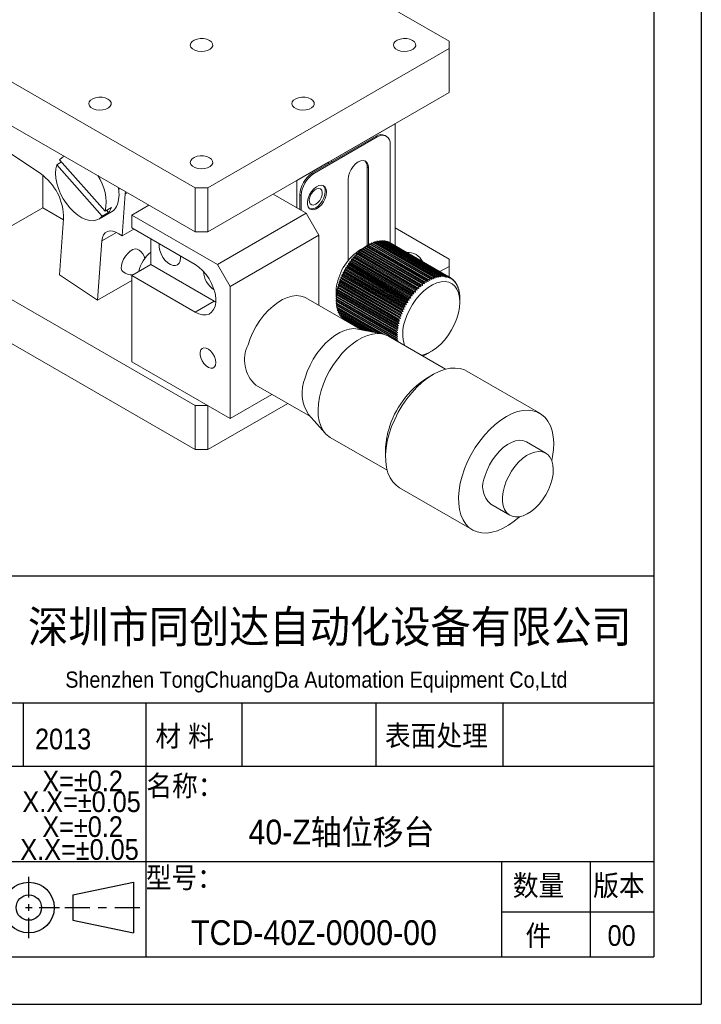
# Model space of a CAD drawing. Header units: millimetres. Extents: x 974 to 1271, y 297 to 507.
# Tile 4 of 5: x 1195 to 1271, y 297 to 406. Entities that reach past the tile are written whole.
import ezdxf

# ---------------------------------------------------------------- set-up
doc = ezdxf.new("R2010")
doc.units = ezdxf.units.MM
doc.header["$LTSCALE"] = 0.5
doc.layers.get('0').update_dxf_attribs({"lineweight": 25})
doc.layers.add('外框', color=7, linetype='Continuous', lineweight=25)
doc.styles.add('SLDTEXTSTYLE1', font='Gothic.ttf', dxfattribs={"width": 0.913, "bigfont": 'bigfont'})

# ---------------------------------------------------------------- blocks, each defined once
blk = doc.blocks.new('Y')
at = {"lineweight": 30}
for p, q in [((-4136.76, 2009.27), (-3862.74, 2009.27)), ((-4154.44, 2003.97), (-3857.44, 2003.97)), ((-4154.44, 2003.97), (-3857.44, 2003.97))]:
    blk.add_line(p, q, dxfattribs=at)
blk = doc.blocks.new('W')
at = {"lineweight": 30}
for p, q in [((-3857.44, 2213.99), (-3857.44, 2003.97)), ((-3857.44, 2213.99), (-3857.44, 2003.97)), ((-3862.74, 2208.69), (-3862.74, 2009.27))]:
    blk.add_line(p, q, dxfattribs=at)
blk.add_blockref('Y', (0, 0))

msp = doc.modelspace()

# ---------------------------------------------------------------- linework, layer by layer
at = {"color": 7, "linetype": 'Continuous', "lineweight": 15}
for p, q in [((1242.443, 403.871), (1215.573, 419.383)), ((1242.443, 403.055), (1242.443, 403.871)), ((1187.288, 403.055), (1214.159, 387.543)), ((1215.573, 387.543), (1242.443, 403.055)), ((1242.443, 403.055), (1242.443, 398.155)), ((1187.288, 398.155), (1214.159, 382.644)), ((1215.573, 382.644), (1242.443, 398.155)), ((1229.361, 390.604), (1236.432, 394.686)), ((1236.432, 394.686), (1236.432, 381.108)), ((1191.28, 392.927), (1196.918, 389.133)), ((1234.311, 393.298), (1227.24, 389.216)), ((1234.452, 393.216), (1227.381, 389.134)), ((1234.452, 393.216), (1234.311, 393.298)), ((1235.452, 393.315), (1235.311, 393.397)), ((1235.867, 381.434), (1235.867, 392.399)), ((1198.75, 390.13), (1199.279, 390.436)), ((1204.112, 384.953), (1199.057, 390.688)), ((1199.552, 391.076), (1199.431, 391.006)), ((1229.008, 390.399), (1225.472, 388.358)), ((1229.008, 390.236), (1229.008, 390.399)), ((1229.361, 390.604), (1229.361, 390.44)), ((1198.75, 390.13), (1203.804, 384.395)), ((1233.463, 389.787), (1233.321, 389.868)), ((1233.321, 381.06), (1233.321, 389.868)), ((1233.463, 381.197), (1233.463, 389.787)), ((1197.188, 385.335), (1197.188, 388.937)), ((1225.472, 385.337), (1225.472, 388.358)), ((1227.381, 389.134), (1227.24, 389.216)), ((1231.2, 388.48), (1231.2, 379.42)), ((1206.371, 386.869), (1206.38, 387.134)), ((1214.159, 387.543), (1215.573, 387.543)), ((1214.159, 387.543), (1214.159, 382.644)), ((1215.573, 387.543), (1215.573, 382.644)), ((1206.021, 382.189), (1206.371, 386.869)), ((1226.533, 384.725), (1222.856, 386.848)), ((1225.967, 386.684), (1225.826, 386.766)), ((1225.826, 386.766), (1225.826, 385.133)), ((1225.967, 386.684), (1225.967, 385.051)), ((1187.288, 379.62), (1197.188, 385.335)), ((1199.495, 384.003), (1197.188, 385.335)), ((1204.112, 384.953), (1204.819, 385.361)), ((1204.289, 385.055), (1204.511, 384.803)), ((1207.087, 384.521), (1208.997, 385.623)), ((1199.503, 384.116), (1199.036, 377.876)), ((1203.43, 384.077), (1204.845, 384.894)), ((1204.511, 384.803), (1203.804, 384.395)), ((1216.633, 379.01), (1207.087, 384.521)), ((1207.087, 384.521), (1207.087, 383.092)), ((1216.633, 379.01), (1226.533, 384.725)), ((1227.947, 382.275), (1226.533, 384.725)), ((1206.021, 382.189), (1207.336, 382.948)), ((1214.159, 379.01), (1207.087, 383.092)), ((1236.432, 383.089), (1242.443, 379.62)), ((1203.265, 375.031), (1203.761, 381.661)), ((1205.668, 382.426), (1206.021, 382.189)), ((1209.209, 379.009), (1209.209, 381.867)), ((1214.159, 382.644), (1215.573, 382.644)), ((1218.048, 376.561), (1227.947, 382.275)), ((1227.947, 374.453), (1227.947, 382.275)), ((1234.613, 381.626), (1234.553, 381.559)), ((1241.33, 377.748), (1234.613, 381.626)), ((1241.394, 377.757), (1234.676, 381.635)), ((1234.807, 381.648), (1234.753, 381.591)), ((1241.524, 377.77), (1234.807, 381.648)), ((1241.587, 377.774), (1234.869, 381.652)), ((1234.996, 381.654), (1234.948, 381.606)), ((1241.714, 377.776), (1234.996, 381.654)), ((1241.774, 377.774), (1235.057, 381.652)), ((1235.18, 381.644), (1235.138, 381.606)), ((1241.898, 377.766), (1235.18, 381.644)), ((1241.956, 377.759), (1235.239, 381.637)), ((1232.551, 380.569), (1232.5, 380.441)), ((1239.268, 376.692), (1232.551, 380.569)), ((1239.334, 376.748), (1232.617, 380.626)), ((1232.7, 380.611), (1232.617, 380.626)), ((1232.756, 380.738), (1232.7, 380.611)), ((1239.488, 376.692), (1232.7, 380.611)), ((1239.473, 376.86), (1232.756, 380.738)), ((1239.54, 376.913), (1232.823, 380.79)), ((1232.903, 380.768), (1232.823, 380.79)), ((1232.963, 380.894), (1232.903, 380.768)), ((1239.691, 376.849), (1232.903, 380.768)), ((1239.68, 377.016), (1232.963, 380.894)), ((1239.748, 377.064), (1233.03, 380.942)), ((1233.107, 380.912), (1233.03, 380.942)), ((1233.171, 381.037), (1233.107, 380.912)), ((1239.895, 376.994), (1233.107, 380.912)), ((1239.889, 377.159), (1233.171, 381.037)), ((1239.957, 377.203), (1233.239, 381.081)), ((1233.312, 381.043), (1233.239, 381.081)), ((1233.381, 381.166), (1233.312, 381.043)), ((1240.1, 377.125), (1233.312, 381.043)), ((1240.098, 377.288), (1233.381, 381.166)), ((1240.166, 377.327), (1233.449, 381.205)), ((1233.59, 381.28), (1233.519, 381.164)), ((1240.308, 377.402), (1233.59, 381.28)), ((1240.376, 377.437), (1233.658, 381.314)), ((1233.799, 381.38), (1233.729, 381.274)), ((1240.517, 377.502), (1233.799, 381.38)), ((1240.584, 377.531), (1233.867, 381.409)), ((1234.006, 381.465), (1233.938, 381.368)), ((1240.724, 377.587), (1234.006, 381.465)), ((1240.791, 377.611), (1234.073, 381.489)), ((1234.212, 381.534), (1234.145, 381.448)), ((1240.929, 377.656), (1234.212, 381.534)), ((1240.995, 377.676), (1234.278, 381.553)), ((1234.414, 381.588), (1234.351, 381.511)), ((1241.131, 377.71), (1234.414, 381.588)), ((1241.196, 377.724), (1234.479, 381.602)), ((1235.358, 381.618), (1235.322, 381.589)), ((1242.075, 377.74), (1235.358, 381.618)), ((1242.132, 377.728), (1235.414, 381.606)), ((1235.528, 381.576), (1235.501, 381.556)), ((1242.246, 377.698), (1235.528, 381.576)), ((1242.3, 377.681), (1235.582, 381.559)), ((1235.692, 381.518), (1235.674, 381.506)), ((1242.409, 377.64), (1235.692, 381.518)), ((1242.46, 377.618), (1235.743, 381.496)), ((1235.847, 381.445), (1235.839, 381.44)), ((1242.564, 377.567), (1235.847, 381.445)), ((1242.613, 377.54), (1235.895, 381.418)), ((1235.993, 381.356), (1235.989, 381.354)), ((1242.71, 377.478), (1235.993, 381.356)), ((1212.532, 379.744), (1212.519, 379.956)), ((1231.584, 379.555), (1231.561, 379.43)), ((1238.302, 375.677), (1231.584, 379.555)), ((1231.739, 379.652), (1231.643, 379.629)), ((1238.361, 375.751), (1231.643, 379.629)), ((1231.768, 379.778), (1231.739, 379.652)), ((1238.527, 375.733), (1231.739, 379.652)), ((1238.485, 375.9), (1231.768, 379.778)), ((1231.922, 379.864), (1231.828, 379.849)), ((1238.546, 375.971), (1231.828, 379.849)), ((1231.956, 379.992), (1231.922, 379.864)), ((1238.71, 375.946), (1231.922, 379.864)), ((1238.674, 376.114), (1231.956, 379.992)), ((1232.111, 380.067), (1232.019, 380.059)), ((1238.737, 376.181), (1232.019, 380.059)), ((1232.15, 380.196), (1232.111, 380.067)), ((1238.899, 376.149), (1232.111, 380.067)), ((1238.868, 376.318), (1232.15, 380.196)), ((1238.932, 376.382), (1232.214, 380.26)), ((1232.304, 380.26), (1232.214, 380.26)), ((1232.349, 380.388), (1232.304, 380.26)), ((1239.092, 376.341), (1232.304, 380.26)), ((1239.066, 376.51), (1232.349, 380.388)), ((1239.131, 376.571), (1232.414, 380.449)), ((1232.5, 380.441), (1232.414, 380.449)), ((1239.289, 376.523), (1232.5, 380.441)), ((1242.443, 379.62), (1242.443, 378.803)), ((1214.159, 363.292), (1187.288, 378.803)), ((1209.209, 379.009), (1207.087, 377.784)), ((1209.209, 379.009), (1216.28, 374.927)), ((1218.048, 376.561), (1216.633, 379.01)), ((1230.922, 378.469), (1230.822, 378.41)), ((1237.54, 374.532), (1230.822, 378.41)), ((1230.921, 378.584), (1230.922, 378.469)), ((1237.639, 374.706), (1230.921, 378.584)), ((1237.71, 374.55), (1230.922, 378.469)), ((1231.07, 378.719), (1230.97, 378.667)), ((1237.688, 374.789), (1230.97, 378.667)), ((1231.075, 378.837), (1231.07, 378.719)), ((1237.858, 374.8), (1231.07, 378.719)), ((1237.793, 374.959), (1231.075, 378.837)), ((1231.226, 378.963), (1231.127, 378.918)), ((1237.845, 375.04), (1231.127, 378.918)), ((1231.238, 379.083), (1231.226, 378.963)), ((1238.014, 375.044), (1231.226, 378.963)), ((1237.955, 375.205), (1231.238, 379.083)), ((1231.39, 379.2), (1231.292, 379.162)), ((1238.01, 375.284), (1231.292, 379.162)), ((1231.408, 379.323), (1231.39, 379.2)), ((1238.178, 375.281), (1231.39, 379.2)), ((1238.125, 375.445), (1231.408, 379.323)), ((1231.561, 379.43), (1231.464, 379.399)), ((1238.182, 375.522), (1231.464, 379.399)), ((1238.35, 375.511), (1231.561, 379.43)), ((1242.443, 378.803), (1241.433, 378.221)), ((1242.443, 377.638), (1242.443, 378.803)), ((1199.036, 377.876), (1203.265, 375.031)), ((1203.265, 375.031), (1207.087, 377.238)), ((1207.087, 377.784), (1207.087, 368.19)), ((1207.087, 377.784), (1214.159, 373.702)), ((1230.29, 377.259), (1230.32, 377.166)), ((1237.008, 373.381), (1230.29, 377.259)), ((1230.42, 377.431), (1230.324, 377.347)), ((1237.041, 373.469), (1230.324, 377.347)), ((1230.396, 377.529), (1230.42, 377.431)), ((1237.114, 373.651), (1230.396, 377.529)), ((1237.208, 373.512), (1230.42, 377.431)), ((1230.531, 377.695), (1230.433, 377.616)), ((1237.151, 373.738), (1230.433, 377.616)), ((1230.513, 377.797), (1230.531, 377.695)), ((1237.23, 373.919), (1230.513, 377.797)), ((1237.319, 373.776), (1230.531, 377.695)), ((1230.652, 377.956), (1230.553, 377.884)), ((1237.27, 374.006), (1230.553, 377.884)), ((1230.639, 378.063), (1230.652, 377.956)), ((1237.357, 374.185), (1230.639, 378.063)), ((1237.44, 374.037), (1230.652, 377.956)), ((1230.782, 378.215), (1230.683, 378.149)), ((1237.4, 374.271), (1230.683, 378.149)), ((1230.776, 378.326), (1230.782, 378.215)), ((1237.493, 374.448), (1230.776, 378.326)), ((1237.57, 374.296), (1230.782, 378.215)), ((1240.1, 377.125), (1240.098, 377.288)), ((1240.166, 377.327), (1240.305, 377.242)), ((1240.305, 377.242), (1240.308, 377.402)), ((1240.376, 377.437), (1240.51, 377.344)), ((1240.51, 377.344), (1240.517, 377.502)), ((1240.584, 377.531), (1240.714, 377.432)), ((1240.714, 377.432), (1240.724, 377.587)), ((1240.791, 377.611), (1240.916, 377.505)), ((1240.916, 377.505), (1240.929, 377.656)), ((1240.995, 377.676), (1241.115, 377.563)), ((1241.115, 377.563), (1241.131, 377.71)), ((1241.196, 377.724), (1241.311, 377.606)), ((1241.311, 377.606), (1241.33, 377.748)), ((1241.394, 377.757), (1241.503, 377.632)), ((1241.503, 377.632), (1241.524, 377.77)), ((1241.587, 377.774), (1241.69, 377.644)), ((1241.69, 377.644), (1241.714, 377.776)), ((1241.774, 377.774), (1241.873, 377.639)), ((1241.873, 377.639), (1241.898, 377.766)), ((1241.956, 377.759), (1242.049, 377.619)), ((1242.049, 377.619), (1242.075, 377.74)), ((1242.132, 377.728), (1242.218, 377.583)), ((1242.218, 377.583), (1242.246, 377.698)), ((1242.3, 377.681), (1242.381, 377.532)), ((1242.381, 377.532), (1242.409, 377.64)), ((1242.46, 377.618), (1242.535, 377.465)), ((1242.535, 377.465), (1242.564, 377.567)), ((1242.613, 377.54), (1242.682, 377.383)), ((1242.682, 377.383), (1242.71, 377.478)), ((1242.756, 377.446), (1242.819, 377.287)), ((1242.848, 377.375), (1242.766, 377.422)), ((1242.819, 377.287), (1242.848, 377.375)), ((1242.89, 377.338), (1242.948, 377.176)), ((1242.975, 377.257), (1242.905, 377.298)), ((1242.948, 377.176), (1242.975, 377.257)), ((1218.048, 361.863), (1218.048, 376.561)), ((1229.978, 376.183), (1230.029, 376.114)), ((1236.696, 372.305), (1229.978, 376.183)), ((1230.085, 376.374), (1229.997, 376.269)), ((1236.714, 372.391), (1229.997, 376.269)), ((1230.039, 376.45), (1230.085, 376.374)), ((1236.757, 372.572), (1230.039, 376.45)), ((1230.152, 376.637), (1230.061, 376.537)), ((1236.779, 372.659), (1230.061, 376.537)), ((1236.873, 372.455), (1230.085, 376.374)), ((1230.111, 376.718), (1230.152, 376.637)), ((1236.829, 372.84), (1230.111, 376.718)), ((1230.23, 376.901), (1230.137, 376.806)), ((1236.855, 372.928), (1230.137, 376.806)), ((1236.94, 372.718), (1230.152, 376.637)), ((1230.195, 376.989), (1230.23, 376.901)), ((1236.913, 373.111), (1230.195, 376.989)), ((1230.32, 377.166), (1230.225, 377.076)), ((1236.942, 373.199), (1230.225, 377.076)), ((1237.018, 372.982), (1230.23, 376.901)), ((1237.108, 373.247), (1230.32, 377.166)), ((1238.737, 376.181), (1238.899, 376.149)), ((1238.899, 376.149), (1238.868, 376.318)), ((1238.932, 376.382), (1239.092, 376.341)), ((1239.092, 376.341), (1239.066, 376.51)), ((1239.131, 376.571), (1239.289, 376.523)), ((1239.289, 376.523), (1239.268, 376.692)), ((1239.334, 376.748), (1239.488, 376.692)), ((1239.488, 376.692), (1239.473, 376.86)), ((1239.54, 376.913), (1239.691, 376.849)), ((1239.691, 376.849), (1239.68, 377.016)), ((1239.748, 377.064), (1239.895, 376.994)), ((1239.895, 376.994), (1239.889, 377.159)), ((1239.957, 377.203), (1240.1, 377.125)), ((1243.015, 377.215), (1243.066, 377.051)), ((1243.093, 377.124), (1243.032, 377.159)), ((1243.066, 377.051), (1243.093, 377.124)), ((1243.129, 377.078), (1243.175, 376.912)), ((1243.2, 376.978), (1243.148, 377.008)), ((1243.175, 376.912), (1243.2, 376.978)), ((1243.233, 376.928), (1243.273, 376.76)), ((1243.296, 376.819), (1243.253, 376.844)), ((1243.273, 376.76), (1243.296, 376.819)), ((1243.325, 376.764), (1243.36, 376.596)), ((1243.382, 376.647), (1243.345, 376.668)), ((1243.36, 376.596), (1243.382, 376.647)), ((1243.407, 376.588), (1243.436, 376.419)), ((1243.455, 376.463), (1243.425, 376.48)), ((1243.436, 376.419), (1243.455, 376.463)), ((1243.476, 376.4), (1243.5, 376.231)), ((1243.517, 376.267), (1243.493, 376.281)), ((1243.5, 376.231), (1243.517, 376.267)), ((1243.534, 376.201), (1243.553, 376.033)), ((1232.6, 371.767), (1226.504, 375.286)), ((1229.927, 375.115), (1229.857, 374.994)), ((1229.858, 375.158), (1229.927, 375.115)), ((1236.575, 371.28), (1229.858, 375.158)), ((1229.934, 375.357), (1229.86, 375.238)), ((1236.578, 371.36), (1229.86, 375.238)), ((1229.869, 375.406), (1229.934, 375.357)), ((1236.587, 371.528), (1229.869, 375.406)), ((1229.954, 375.604), (1229.876, 375.488)), ((1236.593, 371.61), (1229.876, 375.488)), ((1229.902, 375.305), (1229.889, 375.391)), ((1229.893, 375.66), (1229.954, 375.604)), ((1236.611, 371.782), (1229.893, 375.66)), ((1229.986, 375.857), (1229.904, 375.744)), ((1236.621, 371.866), (1229.904, 375.744)), ((1236.715, 371.197), (1229.927, 375.115)), ((1229.93, 375.919), (1229.986, 375.857)), ((1236.647, 372.042), (1229.93, 375.919)), ((1236.723, 371.438), (1229.934, 375.357)), ((1230.029, 376.114), (1229.944, 376.005)), ((1236.662, 372.127), (1229.944, 376.005)), ((1236.742, 371.685), (1229.954, 375.604)), ((1236.774, 371.938), (1229.986, 375.857)), ((1236.818, 372.195), (1230.029, 376.114)), ((1238.014, 375.044), (1237.955, 375.205)), ((1238.01, 375.284), (1238.178, 375.281)), ((1238.178, 375.281), (1238.125, 375.445)), ((1238.182, 375.522), (1238.35, 375.511)), ((1238.35, 375.511), (1238.302, 375.677)), ((1238.361, 375.751), (1238.527, 375.733)), ((1238.527, 375.733), (1238.485, 375.9)), ((1238.546, 375.971), (1238.71, 375.946)), ((1238.71, 375.946), (1238.674, 376.114)), ((1243.567, 376.061), (1243.549, 376.071)), ((1243.553, 376.033), (1243.567, 376.061)), ((1243.58, 375.992), (1243.594, 375.824)), ((1243.604, 375.845), (1243.592, 375.852)), ((1243.594, 375.824), (1243.604, 375.845)), ((1243.614, 375.772), (1243.623, 375.606)), ((1243.63, 375.619), (1243.622, 375.624)), ((1243.623, 375.606), (1243.63, 375.619)), ((1243.636, 375.544), (1243.64, 375.379)), ((1243.643, 375.385), (1243.64, 375.387)), ((1243.64, 375.379), (1243.643, 375.385)), ((1243.645, 375.308), (1243.645, 375.197)), ((1243.645, 374.844), (1243.645, 375.197)), ((1216.28, 374.927), (1214.159, 373.702)), ((1216.28, 374.927), (1216.45, 374.836)), ((1236.574, 371.116), (1229.857, 374.994)), ((1236.576, 371.038), (1229.858, 374.916)), ((1229.929, 374.875), (1229.866, 374.757)), ((1236.583, 370.879), (1229.866, 374.757)), ((1236.589, 370.804), (1229.871, 374.682)), ((1229.942, 374.641), (1229.887, 374.529)), ((1236.605, 370.651), (1229.887, 374.529)), ((1236.614, 370.579), (1229.897, 374.456)), ((1229.968, 374.415), (1229.921, 374.309)), ((1235.326, 371.189), (1229.921, 374.309)), ((1235.107, 371.254), (1229.934, 374.24)), ((1230.007, 374.198), (1229.967, 374.1)), ((1234.777, 371.323), (1229.967, 374.1)), ((1234.627, 371.354), (1229.984, 374.034)), ((1230.058, 373.992), (1230.025, 373.901)), ((1237.27, 374.006), (1237.44, 374.037)), ((1237.44, 374.037), (1237.357, 374.185)), ((1237.4, 374.271), (1237.57, 374.296)), ((1237.57, 374.296), (1237.493, 374.448)), ((1237.54, 374.532), (1237.71, 374.55)), ((1237.71, 374.55), (1237.639, 374.706)), ((1237.688, 374.789), (1237.858, 374.8)), ((1237.858, 374.8), (1237.793, 374.959)), ((1237.845, 375.04), (1238.014, 375.044)), ((1214.159, 358.392), (1187.288, 373.904)), ((1234.333, 371.413), (1230.025, 373.901)), ((1234.2, 371.441), (1230.046, 373.838)), ((1230.121, 373.795), (1230.094, 373.713)), ((1233.938, 371.494), (1230.094, 373.713)), ((1233.82, 371.518), (1230.12, 373.654)), ((1230.196, 373.61), (1230.176, 373.537)), ((1233.593, 371.564), (1230.176, 373.537)), ((1233.491, 371.585), (1230.205, 373.482)), ((1230.284, 373.437), (1230.268, 373.373)), ((1233.298, 371.624), (1230.268, 373.373)), ((1233.214, 371.642), (1230.301, 373.323)), ((1230.383, 373.276), (1230.372, 373.223)), ((1233.056, 371.674), (1230.372, 373.223)), ((1232.988, 371.688), (1230.408, 373.177)), ((1230.493, 373.128), (1230.486, 373.086)), ((1232.866, 371.713), (1230.486, 373.086)), ((1232.815, 371.723), (1230.526, 373.045)), ((1230.614, 372.993), (1230.611, 372.963)), ((1232.729, 371.74), (1230.611, 372.963)), ((1232.696, 371.747), (1230.653, 372.926)), ((1230.746, 372.873), (1230.745, 372.855)), ((1232.646, 371.757), (1230.745, 372.855)), ((1236.855, 372.928), (1237.018, 372.982)), ((1237.018, 372.982), (1236.913, 373.111)), ((1236.942, 373.199), (1237.108, 373.247)), ((1237.108, 373.247), (1237.008, 373.381)), ((1237.041, 373.469), (1237.208, 373.512)), ((1237.208, 373.512), (1237.114, 373.651)), ((1237.151, 373.738), (1237.319, 373.776)), ((1237.319, 373.776), (1237.23, 373.919)), ((1232.631, 371.76), (1230.791, 372.823)), ((1230.889, 372.766), (1230.889, 372.761)), ((1232.618, 371.763), (1230.889, 372.761)), ((1235.018, 371.274), (1232.287, 371.83)), ((1236.742, 371.685), (1236.611, 371.782)), ((1236.621, 371.866), (1236.774, 371.938)), ((1236.774, 371.938), (1236.647, 372.042)), ((1236.662, 372.127), (1236.818, 372.195)), ((1236.818, 372.195), (1236.696, 372.305)), ((1236.714, 372.391), (1236.873, 372.455)), ((1236.873, 372.455), (1236.757, 372.572)), ((1236.779, 372.659), (1236.94, 372.718)), ((1236.94, 372.718), (1236.829, 372.84)), ((1242.054, 367.348), (1235.693, 371.02)), ((1236.574, 371.116), (1236.715, 371.197)), ((1236.715, 371.197), (1236.575, 371.28)), ((1236.72, 370.962), (1236.576, 371.038)), ((1236.578, 371.36), (1236.723, 371.438)), ((1236.583, 370.879), (1236.72, 370.962)), ((1236.723, 371.438), (1236.587, 371.528)), ((1236.737, 370.736), (1236.589, 370.804)), ((1236.593, 371.61), (1236.742, 371.685)), ((1236.605, 370.651), (1236.737, 370.736)), ((1236.766, 370.518), (1236.614, 370.579)), ((1236.673, 370.455), (1236.766, 370.518)), ((1239.646, 368.909), (1239.495, 368.836)), ((1239.635, 368.892), (1239.623, 368.898)), ((1239.635, 368.892), (1239.646, 368.909)), ((1239.85, 368.997), (1239.702, 368.921)), ((1239.843, 368.987), (1239.837, 368.99)), ((1239.843, 368.987), (1239.85, 368.997)), ((1240.055, 369.1), (1239.911, 369.021)), ((1240.052, 369.097), (1240.05, 369.098)), ((1240.052, 369.097), (1240.055, 369.1)), ((1240.11, 369.129), (1240.463, 369.333)), ((1207.087, 368.19), (1218.048, 361.863)), ((1240.674, 366.763), (1239.967, 366.354)), ((1252.556, 362.44), (1244.425, 367.134)), ((1220.905, 365.586), (1227.001, 362.067)), ((1218.048, 361.863), (1222.701, 364.549)), ((1215.573, 363.292), (1214.159, 363.292)), ((1214.159, 358.392), (1214.159, 363.292)), ((1224.469, 363.528), (1215.573, 358.392)), ((1215.573, 358.392), (1215.573, 363.292)), ((1226.789, 362.306), (1228.637, 360.219)), ((1229.194, 359.762), (1235.554, 356.09)), ((1253.231, 358.009), (1251.089, 359.246)), ((1215.573, 358.392), (1214.159, 358.392)), ((1235.372, 358.394), (1235.372, 357.578)), ((1236.925, 354.144), (1245.057, 349.449)), ((1247.09, 352.317), (1249.231, 351.081))]:
    msp.add_line(p, q, dxfattribs=at)
at = {"color": 8, "linetype": 'Continuous', "lineweight": 15}
for p, q in [((1206.371, 386.869), (1206.605, 387.004)), ((1203.761, 381.661), (1205.377, 382.594))]:
    msp.add_line(p, q, dxfattribs=at)
at = {"lineweight": 30}
for p, q in [((1166.249, 344.35), (1265.249, 344.35)), ((1195.007, 330.207), (1195.007, 323.136)), ((1208.678, 330.207), (1208.678, 301.922)), ((1219.364, 330.207), (1219.364, 323.136)), ((1234.28, 330.207), (1234.28, 323.136)), ((1248.454, 330.207), (1248.454, 323.136)), ((1166.249, 323.136), (1265.249, 323.136)), ((1166.249, 312.529), (1265.249, 312.529)), ((1248.278, 312.529), (1248.278, 301.922)), ((1258.178, 312.529), (1258.178, 301.922)), ((1195.621, 308.531), (1195.621, 310.807)), ((1200.516, 308.807), (1207.293, 310.221)), ((1207.293, 310.221), (1207.293, 304.564)), ((1200.516, 308.807), (1200.516, 305.978)), ((1195.242, 307.392), (1196, 307.392)), ((1195.621, 307.013), (1195.621, 307.772)), ((1196.759, 307.392), (1199.036, 307.392)), ((1199.643, 307.392), (1202.43, 307.392)), ((1203.359, 307.392), (1204.288, 307.392)), ((1205.217, 307.392), (1208.004, 307.392)), ((1195.621, 303.978), (1195.621, 306.254)), ((1200.516, 305.978), (1207.293, 304.564)), ((1248.278, 306.922), (1265.249, 306.922))]:
    msp.add_line(p, q, dxfattribs=at)
msp.add_line((1166.249, 330.207), (1265.249, 330.207))
at = {"color": 7, "linetype": 'Continuous', "lineweight": 15, "flags": 128}
for points in [[(1215.75, 403.973), (1215.45, 404.101), (1215.098, 404.172), (1214.726, 404.18), (1214.366, 404.124), (1214.05, 404.01), (1213.807, 403.847), (1213.658, 403.649), (1213.617, 403.436), (1213.686, 403.224), (1213.86, 403.034), (1214.123, 402.882), (1214.453, 402.782), (1214.819, 402.742), (1215.189, 402.766), (1215.531, 402.852), (1215.813, 402.992), (1216.011, 403.174), (1216.108, 403.382), (1216.094, 403.597), (1215.971, 403.8), (1215.75, 403.973)], [(1238.377, 403.973), (1238.077, 404.101), (1237.725, 404.172), (1237.353, 404.18), (1236.993, 404.124), (1236.678, 404.01), (1236.435, 403.847), (1236.286, 403.649), (1236.244, 403.436), (1236.313, 403.224), (1236.487, 403.034), (1236.751, 402.882), (1237.08, 402.782), (1237.446, 402.742), (1237.817, 402.766), (1238.158, 402.852), (1238.441, 402.992), (1238.639, 403.174), (1238.735, 403.382), (1238.721, 403.597), (1238.598, 403.8), (1238.377, 403.973)], [(1204.436, 397.442), (1204.136, 397.569), (1203.784, 397.64), (1203.412, 397.649), (1203.052, 397.593), (1202.737, 397.478), (1202.494, 397.315), (1202.345, 397.118), (1202.303, 396.904), (1202.372, 396.693), (1202.546, 396.503), (1202.81, 396.351), (1203.139, 396.25), (1203.505, 396.21), (1203.875, 396.234), (1204.217, 396.32), (1204.499, 396.461), (1204.698, 396.643), (1204.794, 396.851), (1204.78, 397.066), (1204.657, 397.269), (1204.436, 397.442)], [(1227.063, 397.442), (1226.763, 397.569), (1226.412, 397.64), (1226.039, 397.649), (1225.679, 397.593), (1225.364, 397.478), (1225.121, 397.315), (1224.972, 397.118), (1224.93, 396.904), (1224.999, 396.693), (1225.174, 396.503), (1225.437, 396.351), (1225.766, 396.25), (1226.133, 396.21), (1226.503, 396.234), (1226.844, 396.32), (1227.127, 396.461), (1227.325, 396.643), (1227.421, 396.851), (1227.408, 397.066), (1227.284, 397.269), (1227.063, 397.442)], [(1199.56, 391.071), (1199.334, 390.944), (1199.057, 390.688)], [(1215.75, 390.91), (1215.45, 391.038), (1215.098, 391.109), (1214.726, 391.117), (1214.366, 391.062), (1214.05, 390.947), (1213.807, 390.784), (1213.658, 390.587), (1213.617, 390.373), (1213.686, 390.162), (1213.86, 389.972), (1214.123, 389.82), (1214.453, 389.719), (1214.819, 389.679), (1215.189, 389.703), (1215.531, 389.789), (1215.813, 389.93), (1216.011, 390.112), (1216.108, 390.319), (1216.094, 390.534), (1215.971, 390.737), (1215.75, 390.91)], [(1233.463, 389.787), (1233.424, 390.102), (1233.311, 390.352), (1233.131, 390.519), (1232.897, 390.591), (1232.624, 390.564), (1232.331, 390.44), (1232.038, 390.226), (1231.765, 389.938), (1231.531, 389.595), (1231.351, 389.221), (1231.238, 388.841), (1231.2, 388.48)], [(1198.75, 390.13), (1198.64, 389.685), (1198.602, 389.184), (1198.637, 388.642), (1198.744, 388.071), (1198.92, 387.486), (1199.161, 386.903), (1199.46, 386.336), (1199.81, 385.801), (1200.201, 385.31), (1200.624, 384.876), (1201.068, 384.511), (1201.521, 384.224), (1201.972, 384.023), (1202.409, 383.912), (1202.821, 383.895), (1203.197, 383.971), (1203.528, 384.139), (1203.804, 384.395)], [(1205.61, 387.446), (1205.625, 387.503), (1205.638, 387.563)], [(1205.673, 387.541), (1205.655, 387.234), (1205.648, 387.177)], [(1228.796, 387.092), (1228.756, 387.4), (1228.641, 387.64), (1228.459, 387.793), (1228.223, 387.849), (1227.951, 387.804), (1227.663, 387.66), (1227.38, 387.429), (1227.123, 387.128), (1226.912, 386.778), (1226.762, 386.407), (1226.684, 386.04), (1226.684, 385.707), (1226.762, 385.431), (1226.912, 385.232), (1227.123, 385.126), (1227.38, 385.121), (1227.663, 385.216), (1227.951, 385.406), (1228.223, 385.674), (1228.459, 386.003), (1228.641, 386.367), (1228.756, 386.739), (1228.796, 387.092)], [(1227.594, 385.725), (1227.829, 385.906), (1228.039, 386.158), (1228.2, 386.454), (1228.296, 386.762), (1228.316, 387.048), (1228.257, 387.281), (1228.127, 387.436), (1227.939, 387.497), (1227.713, 387.456), (1227.474, 387.318), (1227.249, 387.099), (1227.06, 386.821), (1226.93, 386.515), (1226.871, 386.214), (1226.891, 385.951), (1226.987, 385.754), (1227.148, 385.644), (1227.358, 385.634), (1227.594, 385.725)], [(1226.918, 385.228), (1226.982, 385.208), (1227.238, 385.203), (1227.521, 385.298), (1227.809, 385.487), (1228.082, 385.756), (1228.318, 386.085), (1228.5, 386.449), (1228.615, 386.821), (1228.654, 387.174)], [(1203.761, 381.661), (1203.823, 382.019), (1203.951, 382.317), (1204.139, 382.545), (1204.38, 382.693), (1204.665, 382.756), (1204.983, 382.731), (1205.322, 382.62), (1205.668, 382.426)], [(1207.765, 380.695), (1207.709, 380.719), (1207.476, 380.741), (1207.206, 380.667), (1206.919, 380.501), (1206.637, 380.257), (1206.379, 379.951), (1206.166, 379.606), (1206.012, 379.249), (1205.93, 378.905), (1205.926, 378.6), (1205.999, 378.357), (1206.103, 378.225)], [(1210.141, 381.329), (1210.137, 381.301), (1210.137, 380.953), (1210.212, 380.572), (1210.358, 380.184), (1210.564, 379.811), (1210.818, 379.478), (1211.105, 379.205), (1211.406, 379.009), (1211.702, 378.903), (1211.974, 378.894), (1212.206, 378.982), (1212.383, 379.161), (1212.494, 379.421), (1212.532, 379.744), (1212.532, 379.744)], [(1214.159, 373.702), (1214.581, 373.504), (1214.989, 373.402), (1215.368, 373.401), (1215.707, 373.501), (1215.992, 373.698), (1216.216, 373.986), (1216.369, 374.354), (1216.447, 374.79), (1216.447, 375.28), (1216.369, 375.806), (1216.216, 376.351), (1215.992, 376.897), (1215.707, 377.423), (1215.368, 377.914), (1214.989, 378.351), (1214.581, 378.721), (1214.159, 379.01)], [(1239.331, 368.92), (1239.593, 368.971), (1240.071, 369.135), (1240.557, 369.389), (1241.042, 369.728), (1241.512, 370.145), (1241.959, 370.628), (1242.37, 371.167), (1242.736, 371.749), (1243.05, 372.361), (1243.302, 372.988), (1243.488, 373.615), (1243.603, 374.228), (1243.645, 374.813), (1243.612, 375.355), (1243.505, 375.842), (1243.327, 376.263), (1243.081, 376.607), (1242.775, 376.867), (1242.414, 377.037), (1242.007, 377.112), (1241.564, 377.091), (1241.096, 376.974), (1240.612, 376.764), (1240.125, 376.466), (1239.646, 376.088), (1239.186, 375.637), (1238.757, 375.124), (1238.367, 374.562), (1238.026, 373.963), (1237.742, 373.342), (1237.522, 372.713), (1237.522, 372.713)], [(1220.045, 370.069), (1220.285, 370.767), (1220.588, 371.459), (1220.95, 372.131), (1221.363, 372.772), (1221.82, 373.369), (1222.312, 373.912), (1222.829, 374.39), (1223.363, 374.795), (1223.904, 375.118), (1224.44, 375.354), (1224.963, 375.498), (1225.463, 375.548), (1225.929, 375.503), (1226.355, 375.363), (1226.504, 375.286)], [(1226.409, 366.395), (1226.649, 367.093), (1226.952, 367.785), (1227.314, 368.457), (1227.727, 369.098), (1228.184, 369.696), (1228.676, 370.238), (1229.193, 370.716), (1229.727, 371.121), (1230.268, 371.444), (1230.804, 371.68), (1231.327, 371.824), (1231.827, 371.874), (1232.287, 371.83)], [(1228.196, 364.965), (1228.449, 365.711), (1228.765, 366.451), (1229.14, 367.174), (1229.567, 367.869), (1230.038, 368.526), (1230.548, 369.132), (1231.088, 369.68), (1231.649, 370.16), (1232.223, 370.565), (1232.8, 370.888), (1233.371, 371.125), (1233.928, 371.271), (1234.462, 371.325), (1234.963, 371.284), (1235.425, 371.151), (1235.693, 371.02)], [(1216.457, 368.089), (1216.417, 368.412), (1216.303, 368.752), (1216.124, 369.079), (1215.896, 369.363), (1215.639, 369.579), (1215.376, 369.708), (1215.131, 369.738), (1214.925, 369.667), (1214.776, 369.502), (1214.699, 369.256), (1214.699, 368.951), (1214.776, 368.616), (1214.925, 368.279), (1215.131, 367.97), (1215.376, 367.717), (1215.639, 367.543), (1215.896, 367.462), (1216.124, 367.483), (1216.303, 367.602), (1216.417, 367.811), (1216.457, 368.089)], [(1235.774, 360.148), (1236.048, 360.959), (1236.386, 361.766), (1236.785, 362.557), (1237.239, 363.32), (1237.741, 364.047), (1238.284, 364.725), (1238.861, 365.346), (1239.463, 365.901), (1240.082, 366.382), (1240.71, 366.783), (1241.337, 367.097), (1241.954, 367.321), (1242.554, 367.451), (1243.127, 367.485), (1243.666, 367.423), (1244.163, 367.266), (1244.425, 367.134)], [(1229.194, 359.762), (1229.047, 359.855), (1228.686, 360.166), (1228.383, 360.559), (1228.145, 361.029), (1227.975, 361.568), (1227.876, 362.167), (1227.848, 362.817), (1227.893, 363.507), (1228.009, 364.227), (1228.196, 364.965)], [(1243.905, 355.454), (1244.179, 356.265), (1244.518, 357.071), (1244.917, 357.862), (1245.371, 358.626), (1245.873, 359.352), (1246.416, 360.031), (1246.993, 360.652), (1247.595, 361.207), (1248.214, 361.688), (1248.841, 362.089), (1249.468, 362.403), (1250.086, 362.626), (1250.686, 362.756), (1251.259, 362.79), (1251.798, 362.728), (1252.295, 362.571), (1252.743, 362.321), (1253.136, 361.981), (1253.468, 361.557), (1253.734, 361.054), (1253.931, 360.479), (1254.057, 359.84), (1254.109, 359.147), (1254.086, 358.409), (1253.989, 357.636), (1253.898, 357.171)], [(1236.925, 354.144), (1236.535, 354.422), (1236.172, 354.804), (1235.872, 355.269), (1235.64, 355.809), (1235.478, 356.417), (1235.39, 357.084), (1235.375, 357.801), (1235.435, 358.558), (1235.568, 359.344), (1235.774, 360.148)], [(1246.475, 355.52), (1246.683, 356.107), (1246.952, 356.686), (1247.277, 357.242), (1247.649, 357.76), (1248.058, 358.227), (1248.493, 358.63), (1248.945, 358.96), (1249.4, 359.207), (1249.847, 359.365), (1250.274, 359.431), (1250.671, 359.402), (1251.026, 359.28), (1251.089, 359.246)], [(1248.617, 354.283), (1248.824, 354.871), (1249.093, 355.45), (1249.418, 356.006), (1249.79, 356.524), (1250.199, 356.991), (1250.635, 357.394), (1251.086, 357.724), (1251.541, 357.971), (1251.988, 358.129), (1252.415, 358.195), (1252.812, 358.166), (1253.168, 358.044), (1253.473, 357.83), (1253.721, 357.532), (1253.904, 357.157), (1254.018, 356.713), (1254.059, 356.214), (1254.027, 355.671), (1253.923, 355.099), (1253.75, 354.513), (1253.511, 353.928), (1253.212, 353.359), (1252.863, 352.82), (1252.471, 352.326), (1252.048, 351.89), (1251.603, 351.522), (1251.148, 351.233), (1250.696, 351.029), (1250.257, 350.917), (1249.844, 350.898), (1249.466, 350.974), (1249.134, 351.143), (1248.857, 351.399), (1248.641, 351.737), (1248.492, 352.148), (1248.414, 352.621), (1248.409, 353.144), (1248.477, 353.703), (1248.617, 354.283)], [(1250.291, 350.922), (1249.711, 350.432), (1249.086, 349.991), (1248.458, 349.633), (1247.835, 349.363), (1247.225, 349.186), (1246.637, 349.104), (1246.08, 349.118), (1245.561, 349.228), (1245.088, 349.432), (1244.667, 349.727), (1244.304, 350.11), (1244.004, 350.575), (1243.772, 351.115), (1243.61, 351.722), (1243.521, 352.389), (1243.507, 353.106), (1243.567, 353.863), (1243.7, 354.649), (1243.905, 355.454)]]:
    msp.add_lwpolyline(points, dxfattribs=at)
at = {"lineweight": 30}
for radius in [2.829, 1.414]:
    msp.add_circle((1195.621, 307.392), radius, dxfattribs=at)
at = {"color": 7, "linetype": 'Continuous', "lineweight": 15}
for centre, radius, start, end in [((1234.897, 392.48), 1.006, 65.69282, 125.61762), ((1235.005, 392.539), 0.873, 350.78597, 129.2033), ((1232.487, 389.941), 0.837, 354.98957, 47.06951), ((1193.432, 384.163), 6.071, 359.56339, 54.96236), ((1199.172, 386.004), 5.05, 347.98821, 35.14794), ((1228.896, 386.626), 3.074, 122.60547, 177.39452), ((1229.038, 386.545), 3.074, 122.60547, 177.39452), ((1202.343, 386.814), 3.333, 336.17962, 13.53914), ((1227.876, 387.245), 0.781, 354.81393, 46.81363), ((1203.116, 385.936), 1.797, 320.94331, 341.3558), ((1204.118, 386.135), 1.438, 300.35405, 332.36065), ((1235.001, 379.078), 2.578, 97.24238, 98.67259), ((1234.977, 379.315), 2.339, 92.64859, 94.17457), ((1234.973, 379.518), 2.136, 87.76085, 89.38227), ((1234.985, 379.684), 1.97, 82.59063, 84.30172), ((1207.087, 379.357), 1.5, 56.06321, 63.10572), ((1207.087, 379.357), 1.5, 12.76571, 56.06321), ((1235.657, 375.792), 5.77, 115.80834, 165.50476), ((1236.705, 375.74), 6.37, 129.91981, 130.70225), ((1236.44, 376.066), 5.95, 127.44065, 128.25943), ((1236.184, 376.412), 5.52, 124.83813, 125.69899), ((1235.944, 376.768), 5.09, 122.09495, 123.00357), ((1235.725, 377.13), 4.668, 119.19203, 120.15467), ((1235.532, 377.492), 4.257, 116.10895, 117.13248), ((1235.366, 377.846), 3.866, 112.82427, 113.91588), ((1235.231, 378.188), 3.498, 109.31605, 110.48276), ((1235.125, 378.51), 3.16, 105.5625, 106.81114), ((1235.05, 378.808), 2.852, 101.54357, 102.8803), ((1235.005, 379.812), 1.84, 77.16424, 78.95472), ((1235.028, 379.901), 1.748, 71.52559, 73.37814), ((1235.049, 379.956), 1.689, 65.73367, 67.62941), ((1235.059, 379.977), 1.666, 59.86263, 61.77588), ((1211.814, 377.296), 4.05, 130.04643, 166.52289), ((1237.936, 374.531), 8.099, 140.98877, 141.6555), ((1237.728, 374.704), 7.827, 138.90821, 139.59023), ((1237.493, 374.914), 7.513, 136.77314, 137.47403), ((1237.239, 375.159), 7.159, 134.57185, 135.29567), ((1236.973, 375.436), 6.776, 132.29197, 133.04287), ((1237.888, 378.616), 1.75, 24.5572, 95.44818), ((1238.379, 374.21), 8.646, 150.93673, 151.575), ((1238.392, 374.203), 8.66, 148.97575, 149.61316), ((1238.342, 374.234), 8.602, 147.00953, 147.65001), ((1238.249, 374.296), 8.49, 145.02941, 145.67547), ((1238.113, 374.394), 8.322, 143.0258, 143.68049), ((1207.087, 379.357), 1.5, 229.02071, 275.28022), ((1217.665, 378.38), 2.59, 182.71289, 237.28174), ((1237.815, 374.459), 8.029, 158.91904, 159.58957), ((1238.032, 374.372), 8.263, 156.88366, 157.54157), ((1238.203, 374.298), 8.449, 154.88147, 155.52967), ((1238.319, 374.242), 8.577, 152.90233, 153.544), ((1242.443, 373.252), 4.668, 119.19203, 120.15467), ((1242.249, 373.614), 4.257, 116.10895, 117.13248), ((1242.084, 373.968), 3.866, 112.82427, 113.91588), ((1241.948, 374.31), 3.498, 109.31605, 110.48276), ((1241.843, 374.632), 3.16, 105.5625, 106.81114), ((1241.767, 374.93), 2.852, 101.54357, 102.8803), ((1241.719, 375.2), 2.578, 97.24238, 98.67259), ((1241.695, 375.437), 2.339, 92.64859, 94.17457), ((1241.691, 375.64), 2.136, 87.76085, 89.38227), ((1241.702, 375.806), 1.97, 82.59063, 84.30172), ((1241.723, 375.934), 1.84, 77.16424, 78.95472), ((1241.746, 376.023), 1.748, 71.52559, 73.37814), ((1241.766, 376.078), 1.689, 65.73367, 67.62941), ((1241.776, 376.099), 1.666, 59.86263, 61.77588), ((1241.768, 376.087), 1.68, 53.99526, 55.89731), ((1241.739, 376.05), 1.727, 48.2086, 50.07655), ((1241.681, 375.99), 1.811, 42.57856, 44.38834), ((1234.242, 375.888), 4.384, 162.08658, 185.22101), ((1236.503, 374.839), 6.662, 167.60292, 168.36248), ((1236.891, 374.748), 7.06, 165.32753, 166.05796), ((1237.236, 374.653), 7.418, 163.12952, 163.83638), ((1237.547, 374.555), 7.744, 160.99733, 161.6842), ((1244.211, 371.036), 7.513, 136.77314, 137.47403), ((1243.956, 371.281), 7.159, 134.57185, 135.29567), ((1243.691, 371.558), 6.776, 132.29197, 133.04287), ((1243.422, 371.862), 6.37, 129.91981, 130.70225), ((1243.158, 372.188), 5.95, 127.44065, 128.25943), ((1242.901, 372.534), 5.52, 124.83813, 125.69899), ((1242.661, 372.89), 5.09, 122.09495, 123.00357), ((1241.589, 375.911), 1.932, 37.16389, 38.89684), ((1241.463, 375.822), 2.087, 32.0064, 33.65249), ((1241.299, 375.726), 2.277, 27.13153, 28.68533), ((1241.089, 375.626), 2.51, 22.55294, 24.00831), ((1240.844, 375.532), 2.772, 18.265, 19.62733), ((1240.559, 375.445), 3.07, 14.25903, 15.53184), ((1234.83, 375.045), 4.974, 177.77696, 178.69952), ((1235.256, 375.021), 5.4, 175.04073, 175.9142), ((1235.682, 374.978), 5.829, 172.44435, 173.27454), ((1236.106, 374.915), 6.257, 169.97084, 170.76254), ((1244.967, 370.418), 8.49, 145.02941, 145.67547), ((1244.831, 370.516), 8.322, 143.0258, 143.68049), ((1244.654, 370.653), 8.099, 140.98877, 141.6555), ((1244.445, 370.826), 7.827, 138.90821, 139.59023), ((1240.236, 375.371), 3.401, 10.51753, 11.70629), ((1239.883, 375.313), 3.759, 7.01996, 8.13238), ((1239.497, 375.273), 4.147, 3.74593, 4.78754), ((1239.089, 375.254), 4.555, 0.67205, 1.65019), ((1234.408, 375.047), 4.552, 180.67168, 181.65056), ((1234.005, 375.028), 4.148, 183.74593, 184.78732), ((1233.62, 374.988), 3.761, 187.02026, 188.13208), ((1233.264, 374.93), 3.4, 190.51733, 191.70649), ((1232.942, 374.856), 3.07, 194.25885, 195.53171), ((1244.92, 370.42), 8.449, 154.88147, 155.52967), ((1245.036, 370.364), 8.577, 152.90233, 153.544), ((1245.097, 370.332), 8.646, 150.93673, 151.575), ((1245.11, 370.325), 8.66, 148.97575, 149.61316), ((1245.06, 370.356), 8.602, 147.00953, 147.65001), ((1232.657, 374.77), 2.772, 198.2652, 199.62751), ((1232.411, 374.675), 2.508, 202.55255, 204.00904), ((1232.204, 374.576), 2.279, 207.13248, 208.68473), ((1232.037, 374.479), 2.085, 212.00535, 213.65279), ((1231.911, 374.39), 1.931, 217.16335, 218.89692), ((1231.821, 374.312), 1.812, 222.5788, 224.38772), ((1231.762, 374.251), 1.727, 228.2091, 230.07682), ((1231.733, 374.215), 1.681, 233.99593, 235.89724), ((1243.954, 370.775), 7.418, 163.12952, 163.83638), ((1244.265, 370.677), 7.744, 160.99733, 161.6842), ((1244.533, 370.581), 8.029, 158.91904, 159.58957), ((1244.75, 370.495), 8.263, 156.88366, 157.54157), ((1242.4, 371.1), 5.829, 172.44435, 173.27454), ((1242.823, 371.037), 6.257, 169.97084, 170.76254), ((1243.221, 370.961), 6.662, 167.60292, 168.36248), ((1243.609, 370.87), 7.06, 165.32753, 166.05796), ((1241.47, 371.3), 4.193, 160.31335, 198.30371), ((1241.126, 371.169), 4.552, 180.67168, 181.65056), ((1241.548, 371.167), 4.974, 177.77696, 178.69952), ((1240.722, 371.15), 4.148, 183.74593, 184.78732), ((1241.974, 371.143), 5.4, 175.04073, 175.9142), ((1223.488, 368.406), 3.824, 154.21428, 227.50291), ((1240.337, 371.111), 3.761, 187.02026, 188.13208), ((1238.138, 372.448), 3.858, 292.82357, 293.91733), ((1237.965, 372.818), 4.267, 296.11031, 297.13157), ((1237.781, 373.162), 4.657, 299.19103, 300.15592), ((1230.374, 364.702), 4.312, 156.87369, 213.74753), ((1245.371, 357.911), 10.025, 122.62061, 164.31216), ((1243.112, 358.325), 7.741, 162.73973, 179.48914), ((1248.854, 354.316), 2.666, 153.1514, 228.56579)]:
    msp.add_arc(centre, radius, start, end, dxfattribs=at)

# ---------------------------------------------------------------- block references
at = {"layer": '外框', "lineweight": 25}
msp.add_blockref('W', (5127.988, -1707.351), dxfattribs=at)

# ---------------------------------------------------------------- texts
at = {"style": 'SLDTEXTSTYLE1', "width": 0.913}
for s, height, p in [('深圳市同创达自动化设备有限公司', 3.6, (1195.539, 336.881)), ('Shenzhen TongChuangDa Automation Equipment Co,Ltd', 1.8, (1199.686, 331.878)), ('材 料', 2.304, (1209.732, 325.341)), ('表面处理', 2.304, (1235.295, 325.392)), ('2013', 2.304, (1196.316, 325.012)), ('X=±0.2', 2.304, (1197.13, 320.348)), ('名称：', 2.304, (1208.713, 319.8)), ('X.X=±0.05', 2.304, (1194.903, 318.029)), ('X=±0.2', 2.304, (1197.13, 315.254)), ('40-Z轴位移台', 2.7648, (1220.099, 314.418)), ('X.X=±0.05', 2.304, (1194.676, 312.708)), ('型号：', 2.304, (1208.642, 309.571)), ('数量', 2.304, (1249.546, 308.697)), ('版本', 2.304, (1258.498, 308.697)), ('TCD-40Z-0000-00', 2.7648, (1213.7, 303.215)), ('件', 2.304, (1250.966, 303.127)), ('00', 2.304, (1260.107, 303.127))]:
    msp.add_text(s, height=height, dxfattribs=at).set_placement(p)

doc.saveas('drawing.dxf')
